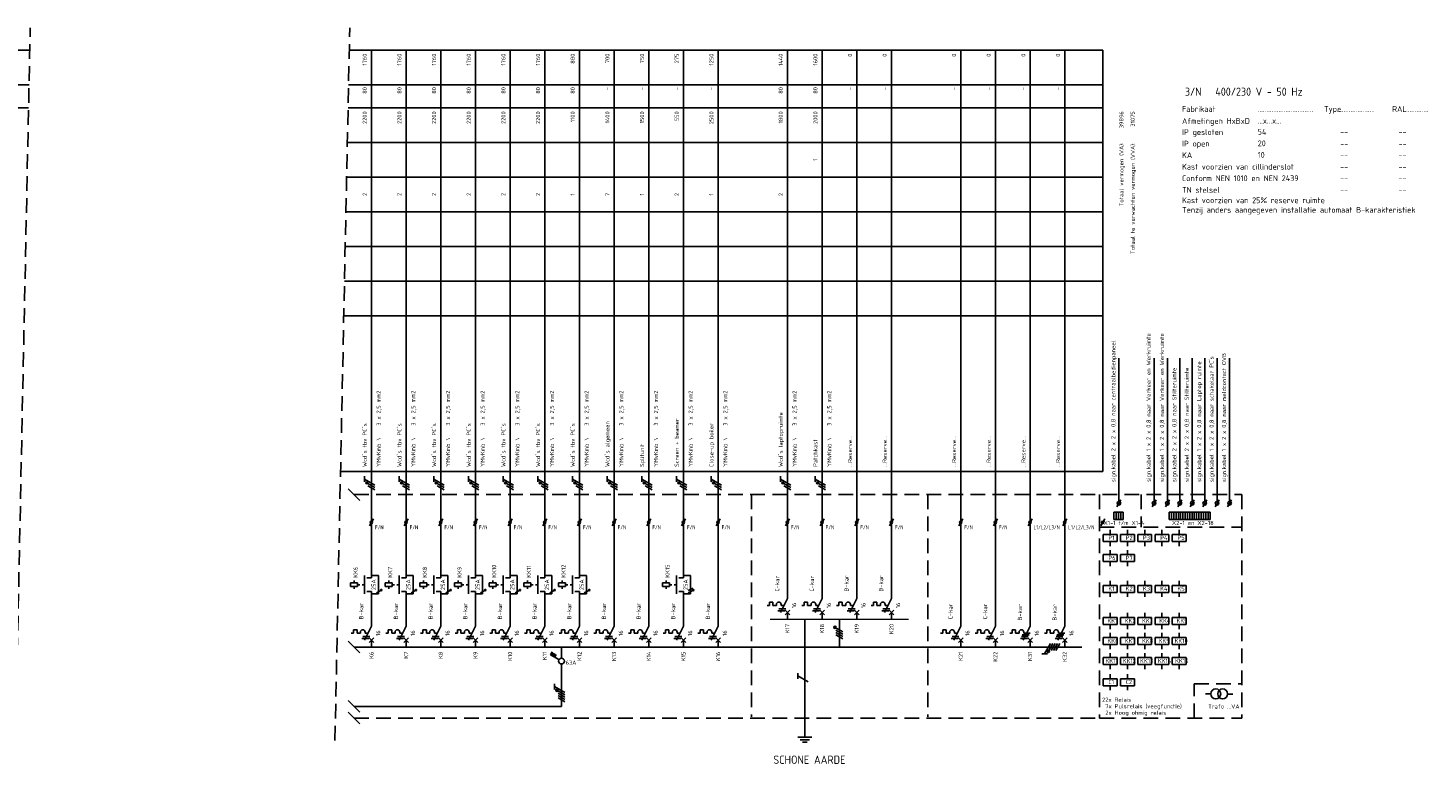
# Model space of a CAD drawing. Extents: x -1224 to 18134, y -20786 to 3554.
# Tile 73 of 88: x 11828 to 12434, y 33 to 352. Entities that reach past the tile are written whole.
import ezdxf
from ezdxf.enums import TextEntityAlignment as Align

# ---------------------------------------------------------------- set-up
doc = ezdxf.new("R2010")
doc.units = 0
doc.linetypes.add('HIDDEN', pattern=[9.525, 6.35, -3.175])
doc.linetypes.add('STABI11', pattern=[2, 1, -1])
doc.layers.get('0').update_dxf_attribs({"linetype": 'CONTINUOUS'})
for name, color, linetype in [('BL$2----', 7, 'CONTINUOUS'), ('E-tekst', 2, 'CONTINUOUS'), ('EL$1----', 3, 'CONTINUOUS'), ('EL$1----_-1LK-A1', 3, 'CONTINUOUS'), ('EL$1----_1LK-A08', 3, 'CONTINUOUS'), ('EL$1----_2LK-A05', 3, 'CONTINUOUS'), ('EL$1----_2LK-A06', 3, 'CONTINUOUS'), ('EL$1----_2LK-A07', 3, 'CONTINUOUS'), ('EL$1----_BGLK-A01', 3, 'CONTINUOUS'), ('EL$1----_BGLK-A02', 3, 'CONTINUOUS'), ('EL$1----_BGLK-A04', 3, 'CONTINUOUS'), ('EL$1----_BGLK-A05', 3, 'CONTINUOUS'), ('EL$1----_BGLK-A2', 3, 'CONTINUOUS'), ('EM6150--_MATEN', 2, 'CONTINUOUS'), ('kast', 1, 'CONTINUOUS')]:
    doc.layers.add(name, color=color, linetype=linetype)
doc.styles.add('2_5', font='ISO.shx', dxfattribs={"height": 2.5})
doc.styles.add('3_5', font='ISO.shx', dxfattribs={"height": 3.5})
doc.styles.add('BURO-018', font='ISO.shx', dxfattribs={"height": 1.8})
doc.styles.get("Standard").update_dxf_attribs({"font": 'iso.shx'})

# ---------------------------------------------------------------- blocks, each defined once
blk = doc.blocks.new('HL3')
at = {"color": 0, "linetype": 'Continuous'}
for p, q in [((-3, 6.98), (-3, 4.48)), ((-3, 5.73), (1.5, 3.13)), ((1.5, 2.13), (-1.5, 3.87)), ((1.5, 1.13), (-1.5, 2.87)), ((1.5, 0.13), (-1.5, 1.87)), ((1.5, -0.87), (-1.5, 0.87))]:
    blk.add_line(p, q, dxfattribs=at)
at = {"color": 0, "linetype": 'Continuous', "const_width": 0.5}
blk.add_lwpolyline([(-1.68, 4.12, 1), (-2.18, 4.12, 1)], format="xyb", close=True, dxfattribs=at)
at = {"color": 0, "linetype": 'Continuous'}
blk.add_circle((-1.93, 4.12), 0.5, dxfattribs=at)
blk = doc.blocks.new('L1')
at = {"color": 0, "linetype": 'Continuous'}
for p, q in [((-3, 73.98), (-3, 71.48)), ((-3, 72.73), (1.5, 70.13)), ((1.5, 69.13), (-1.5, 70.87)), ((1.5, 68.13), (-1.5, 69.87))]:
    blk.add_line(p, q, dxfattribs=at)
at = {"color": 0, "linetype": 'Continuous', "const_width": 0.5}
blk.add_lwpolyline([(-1.68, 71.12, 1), (-2.18, 71.12, 1)], format="xyb", close=True, dxfattribs=at)
at = {"color": 0, "linetype": 'Continuous'}
blk.add_circle((-1.93, 71.12), 0.5, dxfattribs=at)
blk = doc.blocks.new('00P')
at = {"color": 0, "linetype": 'Continuous'}
for p, q in [((0, 31), (3, 31)), ((3, 31), (3, 23)), ((3, 23), (0, 23))]:
    blk.add_line(p, q, dxfattribs=at)
blk = doc.blocks.new('B26')
at = {"color": 0, "linetype": 'Continuous'}
for p, q in [((0, 9), (0, 21)), ((-7.75, 7.5), (-7.75, 6)), ((-6.25, 7.5), (-7.75, 7.5)), ((-6.25, 6), (-6.25, 7.5)), ((-4.75, 6.5), (-4.75, 6)), ((0, 9), (-3, 3)), ((-2.75, 6.5), (-2.75, 6)), ((-7.75, 6), (-8.75, 6)), ((-6.25, 6), (-4.75, 6)), ((-4.125, 3.75), (-1.125, 3.75)), ((-3.75, 4.5), (-0.75, 4.5)), ((-2.75, 6), (-1.5, 6)), ((-1, 4), (1, 2)), ((-1, 2), (1, 4)), ((0, 0), (0, 3))]:
    blk.add_line(p, q, dxfattribs=at)
blk.add_arc((-3.75, 6.5), 1, 0, 180, dxfattribs=at)
at = {"color": 1, "style": 'BURO-018'}
blk.add_attdef('E_VRIJ1', (-3.548, 12), '', height=1.8, rotation=90, dxfattribs=at)
at = {"color": 1, "linetype": 'Continuous', "style": 'BURO-018'}
blk.add_attdef('E_IIA', text='', height=1.8, rotation=90, dxfattribs=at).set_placement((2, 6), align=Align.TOP_CENTER)
blk = doc.blocks.new('M2')
at = {"color": 0, "linetype": 'Continuous'}
for p, q in [((-3, 23), (-3, 31)), ((0, 30), (0, 33)), ((-6, 27.75), (-9, 27.75)), ((-9, 27.75), (-9, 26.25)), ((-9, 26.25), (-6, 26.25)), ((-7.5, 27.75), (-7.5, 28.75)), ((-7.5, 26.25), (-7.5, 25.25)), ((-6, 26.25), (-6, 27.75)), ((-6, 27.25), (-6, 27.25)), ((-2, 30), (0, 30)), ((-2, 24), (0, 24)), ((0, 21), (0, 24))]:
    blk.add_line(p, q, dxfattribs=at)
at = {"color": 0, "linetype": 'STABI11'}
blk.add_line((-6, 27), (-3, 27), dxfattribs=at)
at = {"color": 1, "linetype": 'Continuous', "style": 'BURO-018'}
blk.add_attdef('E_VRIJ1', (-6, 30), '', height=1.8, rotation=90, dxfattribs=at)
blk.add_attdef('E_IMS', text='', height=1.8, rotation=90, dxfattribs=at).set_placement((0, 27), align=Align.TOP_CENTER)
blk = doc.blocks.new('b1s')
at = {"color": 0, "linetype": 'Continuous'}
blk.add_line((0, 33), (0, 54), dxfattribs=at)
blk = doc.blocks.new('m1s')
at = {"color": 0, "linetype": 'Continuous'}
blk.add_line((0, 54), (0, 66), dxfattribs=at)
blk = doc.blocks.new('m1')
at = {"color": 0, "linetype": 'Continuous'}
blk.add_line((0, 21), (0, 33), dxfattribs=at)
blk = doc.blocks.new('B28')
at = {"color": 0, "linetype": 'Continuous'}
for p, q in [((0, 9), (0, 21)), ((-6.25, 7.5), (-7.75, 7.5)), ((-7.75, 7.5), (-7.75, 6)), ((-6.25, 6), (-6.25, 7.5)), ((-4.75, 6.5), (-4.75, 6)), ((-4.75, 6.5), (-4.75, 6)), ((0, 9), (-3, 3)), ((-2.75, 6.5), (-2.75, 6)), ((-7.75, 6), (-8.75, 6)), ((-6.25, 6), (-4.75, 6)), ((-4.12, 3.75), (-1.12, 3.75)), ((-3.75, 4.5), (-0.75, 4.5)), ((-3.38, 5.25), (-0.38, 5.25)), ((-2.75, 6), (0, 6)), ((-1, 4), (1, 2)), ((-1, 2), (1, 4)), ((0, 0), (0, 3))]:
    blk.add_line(p, q, dxfattribs=at)
blk.add_arc((-3.75, 6.5), 1, 0, 180, dxfattribs=at)
at = {"color": 1, "style": 'BURO-018'}
blk.add_attdef('E_VRIJ1', (-3.49, 11.47), '', height=1.8, rotation=90, dxfattribs=at)
at = {"color": 1, "linetype": 'Continuous', "style": 'BURO-018'}
blk.add_attdef('E_IIA', text='', height=1.8, rotation=90, dxfattribs=at).set_placement((2, 6), align=Align.TOP_CENTER)
blk = doc.blocks.new('0302A1_')
at = {"color": 0, "linetype": 'Continuous'}
blk.add_line((-0.87, -1.5), (0.87, 1.5), dxfattribs=at)
at = {"color": 0, "const_width": 0.5}
blk.add_lwpolyline([(-0.25, 0, 1), (0.25, 0, 1)], format="xyb", close=True, dxfattribs=at)
at = {"color": 0, "linetype": 'Continuous'}
blk.add_circle((0, 0), 0.5, dxfattribs=at)
blk = doc.blocks.new('1P')
at = {"color": 0, "linetype": 'Continuous'}
blk.add_line((1.5, 0.87), (-1.5, -0.87), dxfattribs=at)

msp = doc.modelspace()

# ---------------------------------------------------------------- linework, layer by layer
at = {"layer": 'BL$2----', "color": 3}
for p, q in [((12161.25, 44.5), (12164.28, 44.5)), ((12162.26, 43.38), (12164.28, 43.38)), ((12164.28, 44.5), (12167.31, 44.5)), ((12164.28, 43.38), (12166.3, 43.38)), ((12163.27, 42.26), (12164.28, 42.26)), ((12164.28, 42.26), (12165.29, 42.26))]:
    msp.add_line(p, q, dxfattribs=at)
at = {"layer": 'EL$1----', "linetype": 'HIDDEN'}
for p, q in [((11822.74, 42.99), (11829.12, 351.6)), ((11961, 42.99), (11967.38, 351.6))]:
    msp.add_line(p, q, dxfattribs=at)
at = {"layer": 'EL$1----'}
for p, q in [((11971.81, 146.97), (11966.74, 152.03)), ((11971.81, 80.97), (11966.74, 86.03)), ((12337.69, 63.21), (12339.98, 63.21)), ((12347.28, 63.16), (12349.57, 63.16)), ((11971.81, 55.27), (11966.74, 60.34)), ((11971.81, 50.23), (11966.74, 55.3)), ((11969.28, 57.81), (12059.01, 57.81))]:
    msp.add_line(p, q, dxfattribs=at)
at = {"layer": 'EL$1----', "linetype": 'Continuous'}
for p, q in [((12299.36, 144.27), (12301.09, 147.27)), ((12314.57, 144.27), (12316.31, 147.27)), ((12320.36, 144.27), (12322.1, 147.27)), ((12325.74, 144.27), (12327.47, 147.27)), ((12331.11, 144.27), (12332.85, 147.27)), ((12336.49, 144.27), (12338.22, 147.27)), ((12341.87, 144.27), (12343.6, 147.27)), ((12347.24, 144.27), (12348.97, 147.27)), ((12164.28, 44.5), (12164.28, 95.5)), ((12180.78, 90.1), (12177.78, 91.83)), ((12179.28, 83.5), (12179.28, 95.5)), ((12180.78, 89.1), (12177.78, 90.83)), ((12180.78, 88.1), (12177.78, 89.83)), ((12180.78, 87.1), (12177.78, 88.83)), ((12054.26, 80.16), (12054.96, 81.37)), ((12057.93, 78.04), (12054.26, 80.16)), ((12054.87, 79.81), (12055.57, 81.02)), ((12055.48, 79.46), (12056.18, 80.67)), ((12056.08, 79.11), (12056.78, 80.32)), ((12059.01, 78.75), (12059.01, 83.5)), ((12059.01, 57.81), (12059.01, 76.08)), ((12161.28, 72.23), (12161.28, 69.73)), ((12161.28, 70.98), (12165.78, 68.38))]:
    msp.add_line(p, q, dxfattribs=at)
at = {"layer": 'EL$1----', "linetype": 'Continuous', "const_width": 0.5}
msp.add_lwpolyline([(12177.6, 92.08, 1), (12177.1, 92.08, 1)], format="xyb", close=True, dxfattribs=at)
at = {"layer": 'EL$1----', "linetype": 'Continuous'}
for centre, radius in [((12300.23, 145.77), 0.8), ((12315.44, 145.77), 0.8), ((12321.23, 145.77), 0.8), ((12326.6, 145.77), 0.8), ((12331.98, 145.77), 0.8), ((12337.36, 145.77), 0.8), ((12342.73, 145.77), 0.8), ((12348.11, 145.77), 0.8), ((12177.35, 92.08), 0.5), ((12059.01, 77.42), 1.25)]:
    msp.add_circle(centre, radius, dxfattribs=at)
at = {"layer": 'EL$1----'}
for centre, radius in [((11981.05, 108.16), 0.283), ((11996.05, 108.16), 0.283), ((12011.05, 108.16), 0.283), ((12026.05, 108.16), 0.283), ((12041.05, 108.16), 0.283), ((12056.05, 108.16), 0.283), ((12071.05, 108.16), 0.283), ((12116.05, 108.16), 0.283), ((12342.13, 63.21), 2.15), ((12345.13, 63.21), 2.15)]:
    msp.add_circle(centre, radius, dxfattribs=at)
at = {"layer": 'EL$1----_-1LK-A1', "color": 1, "linetype": 'HIDDEN'}
for p, q in [((12291.76, 135.48), (12353.49, 135.48)), ((12291.76, 52.77), (12353.49, 52.77)), ((12291.76, 52.77), (12353.49, 52.77))]:
    msp.add_line(p, q, dxfattribs=at)
at = {"layer": 'EL$1----_-1LK-A1', "linetype": 'Continuous'}
for p, q in [((12296.45, 132.21), (12296.45, 134.21)), ((12303.92, 132.21), (12303.92, 134.21)), ((12311.4, 132.21), (12311.4, 134.21)), ((12318.87, 132.21), (12318.87, 134.21)), ((12326.34, 132.21), (12326.34, 134.21)), ((12299.45, 132.21), (12293.45, 132.21)), ((12293.45, 132.21), (12293.45, 129.21)), ((12293.45, 129.21), (12299.45, 129.21)), ((12296.45, 129.21), (12296.45, 127.21)), ((12299.45, 129.21), (12299.45, 132.21)), ((12299.45, 131.21), (12299.45, 131.21)), ((12306.92, 132.21), (12300.92, 132.21)), ((12300.92, 132.21), (12300.92, 129.21)), ((12300.92, 129.21), (12306.92, 129.21)), ((12303.92, 129.21), (12303.92, 127.21)), ((12306.92, 129.21), (12306.92, 132.21)), ((12306.92, 131.21), (12306.92, 131.21)), ((12314.4, 132.21), (12308.4, 132.21)), ((12308.4, 132.21), (12308.4, 129.21)), ((12308.4, 129.21), (12314.4, 129.21)), ((12311.4, 129.21), (12311.4, 127.21)), ((12314.4, 129.21), (12314.4, 132.21)), ((12314.4, 131.21), (12314.4, 131.21)), ((12321.87, 132.21), (12315.87, 132.21)), ((12315.87, 132.21), (12315.87, 129.21)), ((12315.87, 129.21), (12321.87, 129.21)), ((12318.87, 129.21), (12318.87, 127.21)), ((12321.87, 129.21), (12321.87, 132.21)), ((12321.87, 131.21), (12321.87, 131.21)), ((12329.34, 132.21), (12323.34, 132.21)), ((12323.34, 132.21), (12323.34, 129.21)), ((12323.34, 129.21), (12329.34, 129.21)), ((12326.34, 129.21), (12326.34, 127.21)), ((12329.34, 129.21), (12329.34, 132.21)), ((12329.34, 131.21), (12329.34, 131.21)), ((12299.45, 123.52), (12293.45, 123.52)), ((12293.45, 123.52), (12293.45, 120.52)), ((12296.45, 123.52), (12296.45, 125.52)), ((12299.45, 120.52), (12299.45, 123.52)), ((12299.45, 122.52), (12299.45, 122.52)), ((12306.92, 123.52), (12300.92, 123.52)), ((12300.92, 123.52), (12300.92, 120.52)), ((12303.92, 123.52), (12303.92, 125.52)), ((12306.92, 120.52), (12306.92, 123.52)), ((12306.92, 122.52), (12306.92, 122.52)), ((12293.45, 120.52), (12299.45, 120.52)), ((12296.45, 120.52), (12296.45, 118.52)), ((12300.92, 120.52), (12306.92, 120.52)), ((12303.92, 120.52), (12303.92, 118.52)), ((12299.45, 110.19), (12293.45, 110.19)), ((12293.45, 110.19), (12293.45, 107.19)), ((12296.45, 110.19), (12296.45, 112.19)), ((12299.45, 107.19), (12299.45, 110.19)), ((12299.45, 109.19), (12299.45, 109.19)), ((12306.92, 110.19), (12300.92, 110.19)), ((12300.92, 110.19), (12300.92, 107.19)), ((12303.92, 110.19), (12303.92, 112.19)), ((12306.92, 107.19), (12306.92, 110.19)), ((12306.92, 109.19), (12306.92, 109.19)), ((12314.4, 110.19), (12308.4, 110.19)), ((12308.4, 110.19), (12308.4, 107.19)), ((12311.4, 110.19), (12311.4, 112.19)), ((12314.4, 107.19), (12314.4, 110.19)), ((12314.4, 109.19), (12314.4, 109.19)), ((12321.87, 110.19), (12315.87, 110.19)), ((12315.87, 110.19), (12315.87, 107.19)), ((12318.87, 110.19), (12318.87, 112.19)), ((12321.87, 107.19), (12321.87, 110.19)), ((12321.87, 109.19), (12321.87, 109.19)), ((12329.34, 110.19), (12323.34, 110.19)), ((12323.34, 110.19), (12323.34, 107.19)), ((12326.34, 110.19), (12326.34, 112.19)), ((12329.34, 107.19), (12329.34, 110.19)), ((12329.34, 109.19), (12329.34, 109.19)), ((12293.45, 107.19), (12299.45, 107.19)), ((12296.45, 107.19), (12296.45, 105.19)), ((12300.92, 107.19), (12306.92, 107.19)), ((12303.92, 107.19), (12303.92, 105.19)), ((12308.4, 107.19), (12314.4, 107.19)), ((12311.4, 107.19), (12311.4, 105.19)), ((12315.87, 107.19), (12321.87, 107.19)), ((12318.87, 107.19), (12318.87, 105.19)), ((12323.34, 107.19), (12329.34, 107.19)), ((12326.34, 107.19), (12326.34, 105.19)), ((12296.45, 96.29), (12296.45, 98.29)), ((12303.92, 96.29), (12303.92, 98.29)), ((12311.4, 96.29), (12311.4, 98.29)), ((12318.87, 96.29), (12318.87, 98.29)), ((12326.34, 96.29), (12326.34, 98.29)), ((12299.45, 96.29), (12293.45, 96.29)), ((12293.45, 96.29), (12293.45, 93.29)), ((12293.45, 93.29), (12299.45, 93.29)), ((12296.45, 93.29), (12296.45, 91.29)), ((12299.45, 93.29), (12299.45, 96.29)), ((12299.45, 95.29), (12299.45, 95.29)), ((12306.92, 96.29), (12300.92, 96.29)), ((12300.92, 96.29), (12300.92, 93.29)), ((12300.92, 93.29), (12306.92, 93.29)), ((12303.92, 93.29), (12303.92, 91.29)), ((12306.92, 93.29), (12306.92, 96.29)), ((12306.92, 95.29), (12306.92, 95.29)), ((12314.4, 96.29), (12308.4, 96.29)), ((12308.4, 96.29), (12308.4, 93.29)), ((12308.4, 93.29), (12314.4, 93.29)), ((12311.4, 93.29), (12311.4, 91.29)), ((12314.4, 93.29), (12314.4, 96.29)), ((12314.4, 95.29), (12314.4, 95.29)), ((12321.87, 96.29), (12315.87, 96.29)), ((12315.87, 96.29), (12315.87, 93.29)), ((12315.87, 93.29), (12321.87, 93.29)), ((12318.87, 93.29), (12318.87, 91.29)), ((12321.87, 93.29), (12321.87, 96.29)), ((12321.87, 95.29), (12321.87, 95.29)), ((12329.34, 96.29), (12323.34, 96.29)), ((12323.34, 96.29), (12323.34, 93.29)), ((12323.34, 93.29), (12329.34, 93.29)), ((12326.34, 93.29), (12326.34, 91.29)), ((12329.34, 93.29), (12329.34, 96.29)), ((12329.34, 95.29), (12329.34, 95.29)), ((12299.45, 87.6), (12293.45, 87.6)), ((12293.45, 87.6), (12293.45, 84.6)), ((12296.45, 87.6), (12296.45, 89.6)), ((12299.45, 84.6), (12299.45, 87.6)), ((12299.45, 86.6), (12299.45, 86.6)), ((12306.92, 87.6), (12300.92, 87.6)), ((12300.92, 87.6), (12300.92, 84.6)), ((12303.92, 87.6), (12303.92, 89.6)), ((12306.92, 84.6), (12306.92, 87.6)), ((12306.92, 86.6), (12306.92, 86.6)), ((12314.4, 87.6), (12308.4, 87.6)), ((12308.4, 87.6), (12308.4, 84.6)), ((12311.4, 87.6), (12311.4, 89.6)), ((12314.4, 84.6), (12314.4, 87.6)), ((12314.4, 86.6), (12314.4, 86.6)), ((12321.87, 87.6), (12315.87, 87.6)), ((12315.87, 87.6), (12315.87, 84.6)), ((12318.87, 87.6), (12318.87, 89.6)), ((12321.87, 84.6), (12321.87, 87.6)), ((12321.87, 86.6), (12321.87, 86.6)), ((12329.34, 87.6), (12323.34, 87.6)), ((12323.34, 87.6), (12323.34, 84.6)), ((12326.34, 87.6), (12326.34, 89.6)), ((12329.34, 84.6), (12329.34, 87.6)), ((12329.34, 86.6), (12329.34, 86.6)), ((12293.45, 84.6), (12299.45, 84.6)), ((12299.45, 78.91), (12293.45, 78.91)), ((12293.45, 78.91), (12293.45, 75.91)), ((12296.45, 84.6), (12296.45, 82.6)), ((12296.45, 78.91), (12296.45, 80.91)), ((12299.45, 75.91), (12299.45, 78.91)), ((12300.92, 84.6), (12306.92, 84.6)), ((12306.92, 78.91), (12300.92, 78.91)), ((12300.92, 78.91), (12300.92, 75.91)), ((12303.92, 84.6), (12303.92, 82.6)), ((12303.92, 78.91), (12303.92, 80.91)), ((12306.92, 75.91), (12306.92, 78.91)), ((12308.4, 84.6), (12314.4, 84.6)), ((12314.4, 78.91), (12308.4, 78.91)), ((12308.4, 78.91), (12308.4, 75.91)), ((12311.4, 84.6), (12311.4, 82.6)), ((12311.4, 78.91), (12311.4, 80.91)), ((12314.4, 75.91), (12314.4, 78.91)), ((12315.87, 84.6), (12321.87, 84.6)), ((12321.87, 78.91), (12315.87, 78.91)), ((12315.87, 78.91), (12315.87, 75.91)), ((12318.87, 84.6), (12318.87, 82.6)), ((12318.87, 78.91), (12318.87, 80.91)), ((12321.87, 75.91), (12321.87, 78.91)), ((12323.34, 84.6), (12329.34, 84.6)), ((12329.34, 78.91), (12323.34, 78.91)), ((12323.34, 78.91), (12323.34, 75.91)), ((12326.34, 84.6), (12326.34, 82.6)), ((12326.34, 78.91), (12326.34, 80.91)), ((12329.34, 75.91), (12329.34, 78.91)), ((12293.45, 75.91), (12299.45, 75.91)), ((12296.45, 75.91), (12296.45, 73.91)), ((12299.45, 77.91), (12299.45, 77.91)), ((12300.92, 75.91), (12306.92, 75.91)), ((12303.92, 75.91), (12303.92, 73.91)), ((12306.92, 77.91), (12306.92, 77.91)), ((12308.4, 75.91), (12314.4, 75.91)), ((12311.4, 75.91), (12311.4, 73.91)), ((12314.4, 77.91), (12314.4, 77.91)), ((12315.87, 75.91), (12321.87, 75.91)), ((12318.87, 75.91), (12318.87, 73.91)), ((12321.87, 77.91), (12321.87, 77.91)), ((12323.34, 75.91), (12329.34, 75.91)), ((12326.34, 75.91), (12326.34, 73.91)), ((12329.34, 77.91), (12329.34, 77.91)), ((12299.45, 69.77), (12293.45, 69.77)), ((12293.45, 66.77), (12293.45, 69.77)), ((12293.45, 66.77), (12299.45, 66.77)), ((12296.45, 69.77), (12296.45, 71.77)), ((12296.45, 66.77), (12296.45, 64.77)), ((12299.45, 66.77), (12299.45, 69.77)), ((12299.45, 68.77), (12299.45, 68.77)), ((12306.92, 69.77), (12300.92, 69.77)), ((12300.92, 69.77), (12300.92, 66.77)), ((12300.92, 66.77), (12306.92, 66.77)), ((12303.92, 69.77), (12303.92, 71.77)), ((12303.92, 66.77), (12303.92, 64.77)), ((12306.92, 66.77), (12306.92, 69.77)), ((12306.92, 68.77), (12306.92, 68.77))]:
    msp.add_line(p, q, dxfattribs=at)
at = {"layer": 'EL$1----_1LK-A08'}
for p, q in [((12300.23, 146.57), (12300.23, 208.58)), ((12315.44, 146.57), (12315.44, 208.58)), ((12321.23, 146.57), (12321.23, 208.58)), ((12326.6, 146.57), (12326.6, 208.58)), ((12331.98, 146.57), (12331.98, 208.58)), ((12337.36, 146.57), (12337.36, 208.58)), ((12342.73, 146.57), (12342.73, 208.58)), ((12348.11, 146.57), (12348.11, 208.58)), ((12298.07, 141.96), (12298.07, 138.72)), ((12298.07, 141.96), (12299.05, 141.96)), ((12299.05, 141.96), (12299.05, 138.72)), ((12299.05, 141.96), (12299.05, 138.72)), ((12299.05, 141.96), (12300.04, 141.96)), ((12300.04, 141.96), (12300.04, 138.72)), ((12300.04, 141.96), (12300.04, 138.72)), ((12300.04, 141.96), (12301.03, 141.96)), ((12301.03, 141.96), (12301.03, 138.72)), ((12301.03, 141.96), (12301.03, 138.72)), ((12301.03, 141.96), (12302.02, 141.96)), ((12302.02, 141.96), (12302.02, 138.72)), ((12321.99, 141.96), (12321.99, 138.72)), ((12321.99, 141.96), (12322.98, 141.96)), ((12322.98, 141.96), (12322.98, 138.72)), ((12322.98, 141.96), (12322.98, 138.72)), ((12322.98, 141.96), (12323.97, 141.96)), ((12323.97, 141.96), (12323.97, 138.72)), ((12323.97, 141.96), (12323.97, 138.72)), ((12323.97, 141.96), (12324.96, 141.96)), ((12324.96, 141.96), (12324.96, 138.72)), ((12324.96, 141.96), (12324.96, 138.72)), ((12324.96, 141.96), (12325.95, 141.96)), ((12325.95, 141.96), (12325.95, 138.72)), ((12325.95, 141.96), (12325.95, 138.72)), ((12325.95, 141.96), (12326.93, 141.96)), ((12326.93, 141.96), (12326.93, 138.72)), ((12326.93, 141.96), (12326.93, 138.72)), ((12326.93, 141.96), (12327.92, 141.96)), ((12327.92, 141.96), (12327.92, 138.72)), ((12327.92, 141.96), (12327.92, 138.72)), ((12327.92, 141.96), (12328.91, 141.96)), ((12328.91, 141.96), (12328.91, 138.72)), ((12328.91, 141.96), (12328.91, 138.72)), ((12328.91, 141.96), (12329.9, 141.96)), ((12329.9, 141.96), (12329.9, 138.72)), ((12329.9, 141.96), (12329.9, 138.72)), ((12329.9, 141.96), (12330.88, 141.96)), ((12330.88, 141.96), (12330.88, 138.72)), ((12330.88, 141.96), (12330.88, 138.72)), ((12330.88, 141.96), (12331.87, 141.96)), ((12331.87, 141.96), (12331.87, 138.72)), ((12331.87, 141.96), (12331.87, 138.72)), ((12331.87, 141.96), (12331.87, 138.72)), ((12331.87, 141.96), (12332.86, 141.96)), ((12332.86, 141.96), (12332.86, 138.72)), ((12332.86, 141.96), (12332.86, 138.72)), ((12332.86, 141.96), (12333.85, 141.96)), ((12333.85, 141.96), (12333.85, 138.72)), ((12333.85, 141.96), (12333.85, 138.72)), ((12333.85, 141.96), (12334.84, 141.96)), ((12334.84, 141.96), (12334.84, 138.72)), ((12334.84, 141.96), (12334.84, 138.72)), ((12334.84, 141.96), (12335.82, 141.96)), ((12335.82, 141.96), (12335.82, 138.72)), ((12335.82, 141.96), (12335.82, 138.72)), ((12335.82, 141.96), (12336.81, 141.96)), ((12336.81, 141.96), (12336.81, 138.72)), ((12336.81, 141.96), (12336.81, 138.72)), ((12336.81, 141.96), (12337.8, 141.96)), ((12337.8, 141.96), (12337.8, 138.72)), ((12337.8, 141.96), (12337.8, 138.72)), ((12337.8, 141.96), (12338.79, 141.96)), ((12338.79, 141.96), (12338.79, 138.72)), ((12338.79, 141.96), (12338.79, 138.72)), ((12338.79, 141.96), (12339.77, 141.96)), ((12339.77, 141.96), (12339.77, 138.72)), ((12339.77, 141.96), (12339.77, 138.72)), ((12298.07, 138.72), (12299.05, 138.72)), ((12299.05, 138.72), (12300.04, 138.72)), ((12300.04, 138.72), (12301.03, 138.72)), ((12301.03, 138.72), (12302.02, 138.72)), ((12321.99, 138.72), (12322.98, 138.72)), ((12322.98, 138.72), (12323.97, 138.72)), ((12323.97, 138.72), (12324.96, 138.72)), ((12324.96, 138.72), (12325.95, 138.72)), ((12325.95, 138.72), (12326.93, 138.72)), ((12326.93, 138.72), (12327.92, 138.72)), ((12327.92, 138.72), (12328.91, 138.72)), ((12328.91, 138.72), (12329.9, 138.72)), ((12329.9, 138.72), (12330.88, 138.72)), ((12330.88, 138.72), (12331.87, 138.72)), ((12331.87, 138.72), (12332.86, 138.72)), ((12332.86, 138.72), (12333.85, 138.72)), ((12333.85, 138.72), (12334.84, 138.72)), ((12334.84, 138.72), (12335.82, 138.72)), ((12335.82, 138.72), (12336.81, 138.72)), ((12336.81, 138.72), (12337.8, 138.72)), ((12337.8, 138.72), (12338.79, 138.72)), ((12338.79, 138.72), (12339.77, 138.72))]:
    msp.add_line(p, q, dxfattribs=at)
at = {"layer": 'EL$1----_2LK-A05', "color": 1}
for p, q in [((11392.81, 342), (11828.92, 342)), ((11967.18, 342), (12293.26, 342)), ((12293.26, 159.5), (12293.26, 342)), ((11392.81, 327), (11828.61, 327)), ((11966.87, 327), (12293.26, 327)), ((11392.81, 317), (11828.4, 317)), ((11966.66, 317), (12293.26, 317)), ((11966.35, 302), (12293.26, 302)), ((11966.04, 287), (12293.26, 287)), ((11965.73, 272), (12293.26, 272)), ((11965.42, 257), (12293.26, 257)), ((11965.11, 242), (12293.26, 242)), ((11964.8, 227), (12293.26, 227)), ((11963.41, 159.5), (12293.26, 159.5))]:
    msp.add_line(p, q, dxfattribs=at)
at = {"layer": 'EL$1----_2LK-A05'}
for p, q in [((11976.78, 149.5), (11976.78, 342)), ((11991.78, 149.5), (11991.78, 342)), ((12006.78, 149.5), (12006.78, 342)), ((12021.78, 149.5), (12021.78, 342)), ((12036.78, 149.5), (12036.78, 342)), ((12051.78, 149.5), (12051.78, 342)), ((12066.78, 149.5), (12066.78, 342)), ((12081.78, 149.5), (12081.78, 342)), ((12096.78, 149.5), (12096.78, 342)), ((12111.78, 149.5), (12111.78, 342)), ((12126.78, 149.5), (12126.78, 342)), ((12156.78, 149.5), (12156.78, 342)), ((12171.78, 149.5), (12171.78, 342)), ((12186.78, 149.5), (12186.78, 342)), ((12201.78, 149.5), (12201.78, 342)), ((12231.78, 149.5), (12231.78, 342)), ((12246.78, 149.5), (12246.78, 342)), ((12261.78, 149.5), (12261.78, 342)), ((12276.78, 149.5), (12276.78, 342))]:
    msp.add_line(p, q, dxfattribs=at)
at = {"layer": 'EL$1----_2LK-A05', "color": 1, "linetype": 'HIDDEN'}
for p, q in [((11969.28, 149.5), (12353.49, 149.5)), ((12291.76, 149.5), (12291.76, 52.77))]:
    msp.add_line(p, q, dxfattribs=at)
at = {"layer": 'EL$1----_2LK-A05'}
for points in [[(12164.28, 95.5, 0.7, 0.7, 0), (12149.28, 95.5, 0.7, 0.7, 0)], [(12179.28, 95.5, 0.7, 0.7, 0), (12164.28, 95.5, 0.7, 0.7, 0)], [(12194.28, 95.5, 0.7, 0.7, 0), (12179.28, 95.5, 0.7, 0.7, 0)], [(12209.28, 95.5, 0.7, 0.7, 0), (12194.28, 95.5, 0.7, 0.7, 0)], [(11984.28, 83.5, 0.7, 0.7, 0), (11969.28, 83.5, 0.7, 0.7, 0)], [(11999.28, 83.5, 0.7, 0.7, 0), (11984.28, 83.5, 0.7, 0.7, 0)], [(12014.28, 83.5, 0.7, 0.7, 0), (11999.28, 83.5, 0.7, 0.7, 0)], [(12029.28, 83.5, 0.7, 0.7, 0), (12014.28, 83.5, 0.7, 0.7, 0)], [(12044.28, 83.5, 0.7, 0.7, 0), (12029.28, 83.5, 0.7, 0.7, 0)], [(12059.28, 83.5, 0.7, 0.7, 0), (12044.28, 83.5, 0.7, 0.7, 0)], [(12074.28, 83.5, 0.7, 0.7, 0), (12059.28, 83.5, 0.7, 0.7, 0)], [(12089.28, 83.5, 0.7, 0.7, 0), (12074.28, 83.5, 0.7, 0.7, 0)], [(12104.28, 83.5, 0.7, 0.7, 0), (12089.28, 83.5, 0.7, 0.7, 0)], [(12119.28, 83.5, 0.7, 0.7, 0), (12104.28, 83.5, 0.7, 0.7, 0)], [(12134.28, 83.5, 0.7, 0.7, 0), (12119.28, 83.5, 0.7, 0.7, 0)], [(12149.28, 83.5, 0.7, 0.7, 0), (12134.28, 83.5, 0.7, 0.7, 0)], [(12164.28, 83.5, 0.7, 0.7, 0), (12149.28, 83.5, 0.7, 0.7, 0)], [(12179.28, 83.5, 0.7, 0.7, 0), (12164.28, 83.5, 0.7, 0.7, 0)], [(12194.28, 83.5, 0.7, 0.7, 0), (12179.28, 83.5, 0.7, 0.7, 0)], [(12209.28, 83.5, 0.7, 0.7, 0), (12194.28, 83.5, 0.7, 0.7, 0)], [(12224.28, 83.5, 0.7, 0.7, 0), (12209.28, 83.5, 0.7, 0.7, 0)], [(12239.28, 83.5, 0.7, 0.7, 0), (12224.28, 83.5, 0.7, 0.7, 0)], [(12254.28, 83.5, 0.7, 0.7, 0), (12239.28, 83.5, 0.7, 0.7, 0)], [(12269.28, 83.5, 0.7, 0.7, 0), (12254.28, 83.5, 0.7, 0.7, 0)], [(12284.28, 83.5, 0.7, 0.7, 0), (12269.28, 83.5, 0.7, 0.7, 0)]]:
    msp.add_lwpolyline(points, format="xyseb", dxfattribs=at)
at = {"layer": 'EL$1----_2LK-A06', "color": 1, "linetype": 'HIDDEN'}
msp.add_line((12291.76, 149.5), (12291.76, 52.77), dxfattribs=at)
at = {"layer": 'EL$1----_2LK-A07', "color": 1, "linetype": 'HIDDEN'}
msp.add_line((12291.76, 149.5), (12291.76, 52.77), dxfattribs=at)
at = {"layer": 'EL$1----_BGLK-A01', "color": 1, "linetype": 'HIDDEN'}
for p, q in [((12141.25, 149.5), (12141.25, 53.27)), ((12217.61, 149.5), (12217.61, 53.27)), ((12291.76, 149.5), (12291.76, 53.27))]:
    msp.add_line(p, q, dxfattribs=at)
at = {"layer": 'EL$1----_BGLK-A02', "color": 1, "linetype": 'HIDDEN'}
msp.add_line((12291.76, 149.5), (12291.76, 52.77), dxfattribs=at)
at = {"layer": 'EL$1----_BGLK-A04', "color": 1, "linetype": 'HIDDEN'}
msp.add_line((12291.76, 149.5), (12291.76, 52.77), dxfattribs=at)
at = {"layer": 'EL$1----_BGLK-A05', "color": 1, "linetype": 'HIDDEN'}
msp.add_line((12291.76, 149.5), (12291.76, 52.77), dxfattribs=at)
at = {"layer": 'EL$1----_BGLK-A2', "color": 1, "linetype": 'HIDDEN'}
for p, q in [((12309.84, 149.5), (12309.84, 135.48)), ((12353.49, 149.5), (12353.49, 52.77)), ((12353.49, 149.5), (12353.49, 52.77)), ((12332.74, 52.77), (12332.74, 67.51)), ((12332.74, 67.51), (12353.49, 67.51))]:
    msp.add_line(p, q, dxfattribs=at)
at = {"layer": 'kast', "color": 1, "linetype": 'HIDDEN'}
msp.add_line((11969.28, 52.77), (12291.76, 52.77), dxfattribs=at)

# ---------------------------------------------------------------- block references
at = {"layer": 'EL$1----'}
for name, p in [('L1', (11976.78, 83.5)), ('L1', (11991.78, 83.5)), ('L1', (12006.78, 83.5)), ('L1', (12021.78, 83.5)), ('L1', (12036.78, 83.5)), ('L1', (12051.78, 83.5)), ('L1', (12066.78, 83.5)), ('L1', (12081.78, 83.5)), ('L1', (12096.78, 83.5)), ('L1', (12111.78, 83.5)), ('L1', (12126.78, 83.5)), ('L1', (12156.78, 83.5)), ('L1', (12171.78, 83.5)), ('0302A1_', (11976.78, 137.5)), ('0302A1_', (11991.78, 137.5)), ('0302A1_', (12006.78, 137.5)), ('0302A1_', (12021.78, 137.5)), ('0302A1_', (12036.78, 137.5)), ('0302A1_', (12051.78, 137.5)), ('0302A1_', (12066.78, 137.5)), ('0302A1_', (12081.78, 137.5)), ('0302A1_', (12096.78, 137.5)), ('0302A1_', (12111.78, 137.5)), ('0302A1_', (12126.78, 137.5)), ('0302A1_', (12156.78, 137.5)), ('0302A1_', (12171.78, 137.5)), ('0302A1_', (12186.78, 137.5)), ('0302A1_', (12201.78, 137.5)), ('0302A1_', (12231.78, 137.5)), ('0302A1_', (12246.78, 137.5)), ('0302A1_', (12261.78, 137.5)), ('0302A1_', (12276.78, 137.5)), ('0302A1_', (12293.26, 137.5)), ('00P', (11976.78, 83.5)), ('00P', (11991.78, 83.5)), ('00P', (12006.78, 83.5)), ('00P', (12021.78, 83.5)), ('00P', (12036.78, 83.5)), ('00P', (12051.78, 83.5)), ('00P', (12066.78, 83.5)), ('00P', (12111.78, 83.5)), ('HL3', (12059.01, 60.65))]:
    msp.add_blockref(name, p, dxfattribs=at)
at = {"layer": 'EL$1----', "xscale": 0.6399999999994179, "yscale": 0.6399999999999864, "zscale": 0.6400000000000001}
for p in [(12114.86, 108.51), (11979.86, 107.47), (11994.86, 107.47), (12009.86, 107.47), (12024.86, 107.47), (12039.86, 107.47), (12054.86, 107.47), (12069.86, 107.47), (12114.86, 107.47)]:
    msp.add_blockref('1P', p, dxfattribs=at)
at = {"layer": 'EL$1----', "color": 1, "rotation": 90}
msp.add_blockref('HL3', (12273.8, 83.5), dxfattribs=at)
at = {"layer": 'EL$1----_2LK-A05'}
for name, p in [('m1s', (11976.78, 83.5)), ('m1s', (11991.78, 83.5)), ('m1s', (12006.78, 83.5)), ('m1s', (12021.78, 83.5)), ('m1s', (12036.78, 83.5)), ('m1s', (12051.78, 83.5)), ('m1s', (12066.78, 83.5)), ('m1s', (12081.78, 83.5)), ('m1s', (12096.78, 83.5)), ('m1s', (12111.78, 83.5)), ('m1s', (12126.78, 83.5)), ('m1s', (12156.78, 83.5)), ('m1s', (12171.78, 83.5)), ('m1s', (12186.78, 83.5)), ('m1s', (12201.78, 83.5)), ('m1s', (12231.78, 83.5)), ('m1s', (12246.78, 83.5)), ('m1s', (12261.78, 83.5)), ('m1s', (12276.78, 83.5)), ('b1s', (11976.78, 83.5)), ('b1s', (11991.78, 83.5)), ('b1s', (12006.78, 83.5)), ('b1s', (12021.78, 83.5)), ('b1s', (12036.78, 83.5)), ('b1s', (12051.78, 83.5)), ('b1s', (12066.78, 83.5)), ('b1s', (12081.78, 83.5)), ('b1s', (12096.78, 83.5)), ('b1s', (12111.78, 83.5)), ('b1s', (12126.78, 83.5)), ('b1s', (12156.78, 83.5)), ('b1s', (12171.78, 83.5)), ('b1s', (12186.78, 83.5)), ('b1s', (12201.78, 83.5)), ('b1s', (12231.78, 83.5)), ('b1s', (12246.78, 83.5)), ('b1s', (12261.78, 83.5)), ('b1s', (12276.78, 83.5)), ('m1', (12081.78, 83.5)), ('m1', (12096.78, 83.5)), ('m1', (12126.78, 83.5)), ('m1', (12231.78, 83.5)), ('m1', (12246.78, 83.5)), ('m1', (12261.78, 83.5)), ('m1', (12276.78, 83.5))]:
    msp.add_blockref(name, p, dxfattribs=at)
for name, p, values in [('M2', (11976.78, 83.5), {'E_IMS': '25A', 'E_VRIJ1': 'KK6'}), ('M2', (11991.78, 83.5), {'E_IMS': '25A', 'E_VRIJ1': 'KK7'}), ('M2', (12006.78, 83.5), {'E_IMS': '25A', 'E_VRIJ1': 'KK8'}), ('M2', (12021.78, 83.5), {'E_IMS': '25A', 'E_VRIJ1': 'KK9'}), ('M2', (12036.78, 83.5), {'E_IMS': '25A', 'E_VRIJ1': 'KK10'}), ('M2', (12051.78, 83.5), {'E_IMS': '25A', 'E_VRIJ1': 'KK11'}), ('M2', (12066.78, 83.5), {'E_IMS': '25A', 'E_VRIJ1': 'KK12'}), ('M2', (12111.78, 83.5), {'E_IMS': '25A', 'E_VRIJ1': 'KK15'}), ('B26', (12156.78, 95.5), {'E_IIA': '16', 'E_VRIJ1': 'C-kar'}), ('B26', (12171.78, 95.5), {'E_IIA': '16', 'E_VRIJ1': 'C-kar'}), ('B26', (12186.78, 95.5), {'E_IIA': '16', 'E_VRIJ1': 'B-kar'}), ('B26', (12201.78, 95.5), {'E_IIA': '16', 'E_VRIJ1': 'B-kar'}), ('B26', (11976.78, 83.5), {'E_IIA': '16', 'E_VRIJ1': 'B-kar'}), ('B26', (11991.78, 83.5), {'E_IIA': '16', 'E_VRIJ1': 'B-kar'}), ('B26', (12006.78, 83.5), {'E_IIA': '16', 'E_VRIJ1': 'B-kar'}), ('B26', (12021.78, 83.5), {'E_IIA': '16', 'E_VRIJ1': 'B-kar'}), ('B26', (12036.78, 83.5), {'E_IIA': '16', 'E_VRIJ1': 'B-kar'}), ('B26', (12051.78, 83.5), {'E_IIA': '16', 'E_VRIJ1': 'B-kar'}), ('B26', (12066.78, 83.5), {'E_IIA': '16', 'E_VRIJ1': 'B-kar'}), ('B26', (12081.78, 83.5), {'E_IIA': '16', 'E_VRIJ1': 'B-kar'}), ('B26', (12096.78, 83.5), {'E_IIA': '16', 'E_VRIJ1': 'B-kar'}), ('B26', (12111.78, 83.5), {'E_IIA': '16', 'E_VRIJ1': 'B-kar'}), ('B26', (12126.78, 83.5), {'E_IIA': '16', 'E_VRIJ1': 'B-kar'}), ('B26', (12231.78, 83.5), {'E_IIA': '16', 'E_VRIJ1': 'C-kar'}), ('B26', (12246.78, 83.5), {'E_IIA': '16', 'E_VRIJ1': 'C-kar'}), ('B28', (12261.78, 83.5), {'E_IIA': '16', 'E_VRIJ1': 'B-kar'}), ('B28', (12276.78, 83.5), {'E_IIA': '16', 'E_VRIJ1': 'B-kar'})]:
    msp.add_blockref(name, p, dxfattribs=at).add_auto_attribs(values)

# ---------------------------------------------------------------- texts
at = {"layer": 'E-tekst', "color": 1, "width": 0.8}
for s, p in [('F/N', (11978.35, 134.48)), ('F/N', (11993.35, 134.48)), ('F/N', (12008.35, 134.48)), ('F/N', (12023.35, 134.48)), ('F/N', (12038.35, 134.48)), ('F/N', (12053.35, 134.48)), ('F/N', (12068.35, 134.48)), ('F/N', (12083.35, 134.48)), ('F/N', (12098.35, 134.48)), ('F/N', (12113.35, 134.48)), ('F/N', (12128.35, 134.48)), ('F/N', (12158.35, 134.48)), ('F/N', (12173.35, 134.48)), ('F/N', (12188.35, 134.48)), ('F/N', (12203.35, 134.48)), ('F/N', (12233.35, 134.48)), ('F/N', (12248.35, 134.48)), ('L1/L2/L3/N', (12263.35, 134.48)), ('L1/L2/L3/N', (12278.35, 134.48))]:
    msp.add_text(s, height=1.8, dxfattribs=at).set_placement(p)
at = {"layer": 'EL$1----', "color": 1, "style": 'BURO-018'}
msp.add_text('63A', height=1.8, dxfattribs=at).set_placement((12063.14, 77.64), align=Align.TOP_CENTER)
at = {"layer": 'EL$1----_-1LK-A1', "color": 1, "style": 'BURO-018'}
for s, p in [('sign.kabel 2 x 2 x 0,8 naar centraalbedienpaneel', (12298.72, 154.94)), ('sign.kabel 1 x 2 x 0,8 naar Verkeer en Werkruimte', (12313.94, 154.94)), ('sign.kabel 1 x 2 x 0,8 naar Verkeer en Werkruimte', (12319.73, 154.94)), ('sign.kabel 1 x 2 x 0,8 naar Laptop ruimte', (12335.85, 154.94)), ("sign.kabel 1 x 2 x 0,8 naar schakelaar PC's", (12341.23, 154.94)), ('sign.kabel 1 x 2 x 0,8 naar meldcontact OVB', (12346.61, 154.94)), ('sign.kabel 2 x 2 x 0,8 naar Stilteruimte', (12325.1, 154.94)), ('sign.kabel 2 x 2 x 0,8 naar Stilteruimte', (12330.48, 154.94))]:
    msp.add_text(s, height=1.8, rotation=90, dxfattribs=at).set_placement(p)
at = {"layer": 'EL$1----_-1LK-A1', "color": 1, "linetype": 'Continuous', "style": 'BURO-018'}
for s, height, p in [('X1-1 t/m X1-4', 1.8, (12293.63, 136.36)), ('X2-1 en X2-18', 1.8, (12323.22, 136.36)), ('P1', 1.8, (12295.68, 129.91)), ('P2', 1.8, (12303.15, 129.91)), ('P3', 1.8, (12310.62, 129.91)), ('P4', 1.8, (12318.1, 129.91)), ('P5', 1.8, (12325.57, 129.91)), ('P6', 1.8, (12295.68, 121.22)), ('P7', 1.8, (12303.15, 121.22)), ('K1', 1.8, (12295.68, 107.9)), ('K2', 1.8, (12303.15, 107.9)), ('K3', 1.8, (12310.62, 107.9)), ('K4', 1.8, (12318.1, 107.9)), ('K5', 1.8, (12325.57, 107.9)), ('KK1', 1.8, (12295.29, 93.99)), ('KK2', 1.8, (12302.77, 93.99)), ('KK3', 1.8, (12310.24, 93.99)), ('KK4', 1.8, (12317.71, 93.99)), ('KK5', 1.8, (12325.19, 93.99)), ('KK6', 1.8, (12295.29, 85.3)), ('KK7', 1.8, (12302.77, 85.3)), ('KK8', 1.8, (12310.24, 85.3)), ('KK9', 1.8, (12317.45, 85.3)), ('KK10', 1.8, (12324.32, 85.3)), ('KK11', 1.8, (12294.43, 76.61)), ('KK12', 1.8, (12301.9, 76.61)), ('KK13', 1.8, (12309.37, 76.61)), ('KK14', 1.8, (12317.09, 76.61)), ('KK15', 1.8, (12324.57, 76.61)), ('C1', 1.8, (12295.68, 67.47)), ('C2', 1.8, (12303.15, 67.47)), ('22x Relais', 1.8, (12292.96, 59.81)), ('7x Pulsrelais (veegfunctie)', 1.8, (12294.35, 57)), ('2x Hoog ohmig relais', 1.8, (12294.37, 54.17)), ('Trafo ...VA', 1.8, (12338.88, 56.86)), ('SCHONE AARDE', 3.6, (12150.67, 32.91))]:
    msp.add_text(s, height=height, dxfattribs=at).set_placement(p)
at = {"layer": 'EL$1----_2LK-A05', "color": 1, "style": 'BURO-018'}
for s, p in [('1760', (11974.78, 340.5)), ('1760', (11989.78, 340.5)), ('1760', (12004.78, 340.5)), ('1760', (12019.78, 340.5)), ('1760', (12034.78, 340.5)), ('1760', (12049.78, 340.5)), ('880', (12064.78, 340.5)), ('700', (12079.78, 340.5)), ('750', (12094.78, 340.5)), ('275', (12109.78, 340.5)), ('1250', (12124.78, 340.5)), ('1440', (12154.78, 340.5)), ('1600', (12169.78, 340.5)), ('0', (12184.78, 340.5)), ('0', (12199.78, 340.5)), ('0', (12229.78, 340.5)), ('0', (12244.78, 340.5)), ('0', (12259.78, 340.5)), ('0', (12274.78, 340.5)), ('80', (11974.78, 326)), ('80', (11989.78, 326)), ('80', (12004.78, 326)), ('80', (12019.78, 326)), ('80', (12034.78, 326)), ('80', (12049.78, 326)), ('80', (12064.78, 326)), ('-', (12079.78, 326)), ('-', (12094.78, 326)), ('-', (12109.78, 326)), ('-', (12124.78, 326)), ('80', (12154.78, 326)), ('80', (12169.78, 326)), ('-', (12184.78, 326)), ('-', (12199.78, 326)), ('-', (12229.78, 326)), ('-', (12244.78, 326)), ('-', (12259.78, 326)), ('-', (12274.78, 326)), ('2200', (11974.78, 315.5)), ('2200', (11989.78, 315.5)), ('2200', (12004.78, 315.5)), ('2200', (12019.78, 315.5)), ('2200', (12034.78, 315.5)), ('2200', (12049.78, 315.5)), ('1100', (12064.78, 315.5)), ('1400', (12079.78, 315.5)), ('1500', (12094.78, 315.5)), ('550', (12109.78, 315.5)), ('2500', (12124.78, 315.5)), ('1800', (12154.78, 315.5)), ('2000', (12169.78, 315.5)), ('39896', (12302.21, 315.5)), ('31075', (12307.13, 315.5)), ('Totaal vermogen (VA):', (12302.21, 302)), ('Totaal te verwachten vermogen (VVA):', (12307.13, 302))]:
    msp.add_text(s, height=1.8, rotation=90, dxfattribs=at).set_placement(p, align=Align.RIGHT)
for s, p in [('1', (12169.78, 294.5)), ('2', (11974.78, 279.5)), ('2', (11989.78, 279.5)), ('2', (12004.78, 279.5)), ('2', (12019.78, 279.5)), ('2', (12034.78, 279.5)), ('2', (12049.78, 279.5)), ('1', (12064.78, 279.5)), ('7', (12079.78, 279.5)), ('1', (12094.78, 279.5)), ('2', (12109.78, 279.5)), ('1', (12124.78, 279.5)), ('2', (12154.78, 279.5))]:
    msp.add_text(s, height=1.8, rotation=90, dxfattribs=at).set_placement(p, align=Align.CENTER)
for s, p in [('YMvKmb \\    3 x 2,5 mm2', (11980.78, 161.5)), ('YMvKmb \\    3 x 2,5 mm2', (11995.78, 161.5)), ('YMvKmb \\    3 x 2,5 mm2', (12010.78, 161.5)), ('YMvKmb \\    3 x 2,5 mm2', (12025.78, 161.5)), ('YMvKmb \\    3 x 2,5 mm2', (12040.78, 161.5)), ('YMvKmb \\    3 x 2,5 mm2', (12055.78, 161.5)), ('YMvKmb \\    3 x 2,5 mm2', (12070.78, 161.5)), ('YMvKmb \\    3 x 2,5 mm2', (12085.78, 161.5)), ('YMvKmb \\    3 x 2,5 mm2', (12100.78, 161.5)), ('YMvKmb \\    3 x 2,5 mm2', (12115.78, 161.5)), ('YMvKmb \\    3 x 2,5 mm2', (12130.78, 161.5)), ('YMvKmb \\    3 x 2,5 mm2', (12160.78, 161.5)), ('YMvKmb \\    3 x 2,5 mm2', (12175.78, 161.5)), ('Wcd`s laptopruimte', (12154.78, 161.5)), ('Wcd`s tbv PC`s', (11974.78, 161.5)), ('Wcd`s tbv PC`s', (11989.78, 161.5)), ('Wcd`s tbv PC`s', (12004.78, 161.5)), ('Wcd`s tbv PC`s', (12019.78, 161.5)), ('Wcd`s tbv PC`s', (12034.78, 161.5)), ('Wcd`s tbv PC`s', (12049.78, 161.5)), ('Wcd`s tbv PC`s', (12064.78, 161.5)), ('Wcd`s algemeen', (12079.78, 161.5)), ('Screen + beamer', (12109.78, 161.5)), ('Close-up boiler', (12124.78, 161.5)), ('Splitunit', (12094.78, 161.5)), ('Patchkast', (12169.78, 161.5)), ('...Reserve...', (12184.78, 161.5)), ('...Reserve...', (12199.78, 161.5)), ('...Reserve...', (12229.78, 161.5)), ('...Reserve...', (12244.78, 161.5)), ('...Reserve...', (12259.78, 161.5)), ('...Reserve...', (12274.78, 161.5))]:
    msp.add_text(s, height=1.8, rotation=90, dxfattribs=at).set_placement(p)
for s, p in [('K17', (12156.78, 93.5)), ('K18', (12171.78, 93.5)), ('K19', (12186.78, 93.5)), ('K20', (12201.78, 93.5)), ('K6', (11976.78, 81.5)), ('K7', (11991.78, 81.5)), ('K8', (12006.78, 81.5)), ('K9', (12021.78, 81.5)), ('K10', (12036.78, 81.5)), ('K11', (12051.78, 81.5)), ('K12', (12066.78, 81.5)), ('K13', (12081.78, 81.5)), ('K14', (12096.78, 81.5)), ('K15', (12111.78, 81.5)), ('K16', (12126.78, 81.5)), ('K21', (12231.78, 81.5)), ('K22', (12246.78, 81.5)), ('K31', (12261.78, 81.5)), ('K32', (12276.78, 81.5))]:
    msp.add_text(s, height=1.8, rotation=90, dxfattribs=at).set_placement(p, align=Align.MIDDLE_RIGHT)
at = {"layer": 'EM6150--_MATEN', "color": 3, "style": '3_5'}
msp.add_text('3/N   400/230 V - 50 Hz', height=3.5, dxfattribs=at).set_placement((12328.79, 324.01), align=Align.MIDDLE_LEFT)
at = {"layer": 'EM6150--_MATEN', "color": 2, "style": '2_5'}
for s, p in [('Fabrikaat', (12327.54, 316.51)), ('................................', (12360.28, 316.56)), ('Afmetingen HxBxD', (12327.54, 311.31)), ('...x...x...', (12360.29, 311.44)), ('IP gesloten', (12327.54, 306.51)), ('54', (12360.29, 306.64)), ('20', (12360.29, 301.64)), ('IP open', (12327.54, 301.51)), ('KA', (12327.54, 296.51)), ('10', (12360.29, 296.64)), ('Kast voorzien van cillinderslot', (12327.54, 291.51)), ('Conform NEN 1010 en NEN 2439', (12327.54, 286.51)), ('TN stelsel', (12327.54, 281.46)), ('Tenzij anders aangegeven installatie automaat B-karakteristiek', (12327.54, 272.83)), ('Kast voorzien van 25%%% reserve ruimte', (12327.54, 276.98))]:
    msp.add_text(s, height=2.5, dxfattribs=at).set_placement(p, align=Align.MIDDLE_LEFT)
for s, p in [('........................', (12410.93, 316.56)), ('Type', (12396.46, 316.51)), ('RAL', (12424.72, 316.51)), ('.............', (12434.23, 316.56)), ('--', (12399.48, 306.51)), ('--', (12424.72, 306.51)), ('--', (12399.48, 301.51)), ('--', (12424.72, 301.51)), ('--', (12399.48, 296.51)), ('--', (12399.48, 291.51)), ('--', (12424.72, 296.51)), ('--', (12424.72, 291.51)), ('--', (12399.48, 286.51)), ('--', (12424.72, 286.51)), ('--', (12399.48, 281.46)), ('--', (12424.72, 281.46))]:
    msp.add_text(s, height=2.5, dxfattribs=at).set_placement(p, align=Align.MIDDLE_RIGHT)

doc.saveas('drawing.dxf')
